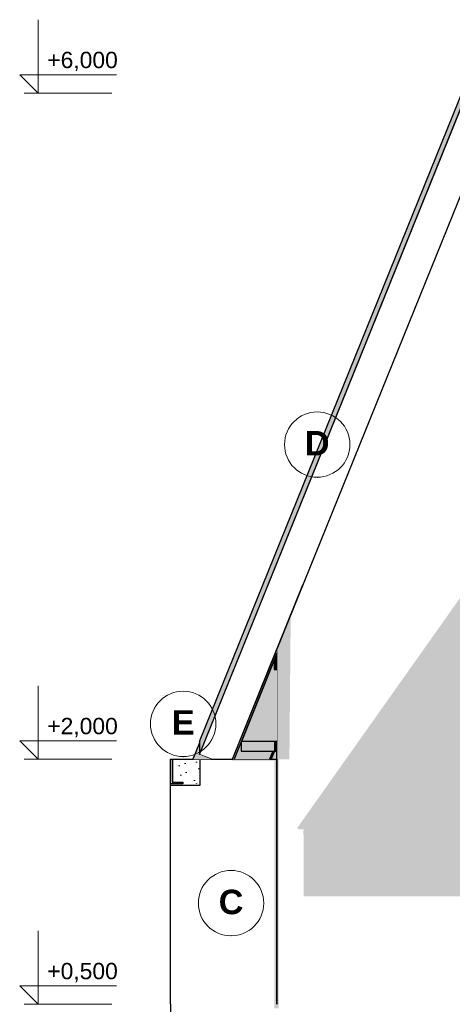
# Model space of a CAD drawing. Header units: millimetres. Extents: x -1815455 to -1797936, y -2993 to 6528.
# Tile 2 of 33: x -1814329 to -1811683, y 500 to 6528. Entities that reach past the tile are written whole.
import ezdxf
from ezdxf.enums import TextEntityAlignment as Align

# ---------------------------------------------------------------- set-up
doc = ezdxf.new("R2010")
doc.units = ezdxf.units.MM
doc.header["$MEASUREMENT"] = 0
doc.linetypes.add('Wipeout_Contour', pattern=[1000, 0, -1000])
for name, color, linetype in [('2 - KÓTA NS.2D', 7, 'Continuous'), ('2 - ČÁRA HLAVNÍ.2D', 7, 'Continuous'), ('4 - OBKLADY VNITŘNÍ.3D', 7, 'Continuous'), ('4 - PRVKY EXTERIÉR.3D', 7, 'Continuous'), ('4 - PRVKY KLEMPÍŘSKÉ.3D', 7, 'Continuous'), ('4 - PRVKY ZÁMEČNICKÉ.3D', 7, 'Continuous'), ('4 - STŘEŠNÍ KRYTINA.3D', 7, 'Continuous'), ('4 - ZDIVO - STĚNY NOSNÉ.3D', 7, 'Continuous'), ('5 - SRUB - PRŮVLAKY.4D', 7, 'Continuous'), ('Nové_2 - TEXT HLAVNÍ NS.2D', 7, 'Continuous'), ('Nové_4 - ZDIVO - STĚNY NENOSNÉ.3D', 7, 'Continuous'), ('Nové_4 - ZDIVO - STĚNY NOSNÉ.3D', 7, 'Continuous'), ('Nové_Výplně - Povrchové', 7, 'Continuous'), ('Výplně - Povrchové', 7, 'Continuous')]:
    doc.layers.add(name, color=color, linetype=linetype)
doc.styles.add('GENEROVANÝ_STYL_1', font='Arial.ttf')
doc.styles.add('GENEROVANÝ_STYL_2', font='Arial Bold.ttf')

# ---------------------------------------------------------------- blocks, each defined once
blk = doc.blocks.new('Řez_4', base_point=(-1118812.4, 0))
at = {"color": 254, "linetype": 'Wipeout_Contour', "lineweight": 0, "ltscale": 10878782.71622024}
blk.add_wipeout([(-1813226.5, 2000), (-1813226.5, 1840), (-1813406.5, 1840), (-1813406.5, 500), (-1812756.5, 500), (-1812756.5, 2000)], dxfattribs=at).dxf.layer = 'Nové_Výplně - Povrchové'
at = {"layer": 'Nové_4 - ZDIVO - STĚNY NOSNÉ.3D', "color": 7, "linetype": 'Continuous', "lineweight": 30}
for p, q in [((-1813226.5, 2000), (-1813156.5, 2000)), ((-1813028.1, 2000), (-1812756.5, 2000)), ((-1812756.5, 2000), (-1812756.5, 500)), ((-1813406.5, 500), (-1813406.5, 1840))]:
    blk.add_line(p, q, dxfattribs=at)
blk = doc.blocks.new('Řez_6', base_point=(-1118812.4, 0))
at = {"layer": '4 - ZDIVO - STĚNY NOSNÉ.3D', "color": 7, "linetype": 'Continuous', "lineweight": 30}
for p, q in [((-1813406.5, 500), (-1813406.5, 26)), ((-1812756.5, 500), (-1812755.5, 500))]:
    blk.add_line(p, q, dxfattribs=at)
blk = doc.blocks.new('Řez_7', base_point=(-1118812.4, 0))
at = {"color": 254, "linetype": 'Wipeout_Contour', "lineweight": 0, "ltscale": 7249267.999420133}
blk.add_wipeout([(-1813140.3, 2000), (-1813114.4, 2000), (-1811484.3, 6034.6), (-1811506.6, 6043.6)], dxfattribs=at).dxf.layer = 'Výplně - Povrchové'
at = {"color": 254, "linetype": 'Wipeout_Contour', "lineweight": 0, "ltscale": 7249604.665036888}
blk.add_wipeout([(-1811592.8, 6078.5), (-1813228.8, 2029.2), (-1813198.2, 2016.9), (-1811562.2, 6066.1)], dxfattribs=at).dxf.layer = 'Výplně - Povrchové'
at = {"color": 254, "linetype": 'Wipeout_Contour', "lineweight": 0, "ltscale": 9062586.910294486}
blk.add_wipeout([(-1813156.5, 2000), (-1813140.3, 2000), (-1811506.6, 6043.6), (-1811562.2, 6066.1), (-1813198.2, 2016.9)], dxfattribs=at).dxf.layer = 'Výplně - Povrchové'
at = {"layer": '4 - STŘEŠNÍ KRYTINA.3D', "color": 181, "linetype": 'Continuous', "lineweight": 30, "true_color": 0x9e3eff}
for p, q in [((-1813198.2, 2016.9), (-1813228.8, 2029.2)), ((-1813156.5, 2000), (-1813198.2, 2016.9))]:
    blk.add_line(p, q, dxfattribs=at)
at = {"color": 254, "linetype": 'Wipeout_Contour', "lineweight": 0, "ltscale": 7249059.280626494}
blk.add_wipeout([(-1813114.4, 2000), (-1813028.1, 2000), (-1811410.2, 6004.7), (-1811484.3, 6034.6)], dxfattribs=at).dxf.layer = 'Výplně - Povrchové'
at = {"layer": '4 - STŘEŠNÍ KRYTINA.3D', "color": 181, "linetype": 'Continuous', "lineweight": 30, "true_color": 0x9e3eff}
for p, q in [((-1813228.8, 2029.2), (-1811596.1, 6070.3)), ((-1811468.9, 5859.2), (-1811464, 5871.3)), ((-1813028.1, 2000), (-1812755.5, 2674.8)), ((-1813156.5, 2000), (-1813140.3, 2000)), ((-1813140.3, 2000), (-1813114.4, 2000)), ((-1813114.4, 2000), (-1813028.1, 2000))]:
    blk.add_line(p, q, dxfattribs=at)
blk = doc.blocks.new('Řez_16', base_point=(-1118812.4, 0))
at = {"layer": 'Nové_4 - ZDIVO - STĚNY NENOSNÉ.3D', "linetype": 'Continuous', "lineweight": 0, "true_color": 0x000000}
blk.add_hatch(color=18, dxfattribs=at).paths.add_polyline_path([(-1812629.9, 1572.8), (-1812591.5, 1570.8), (-1812591.5, 1565.1), (-1812594.4, 1560.9), (-1812594.4, 1540.9), (-1812591.5, 1540.9), (-1812591.5, 1160.9), (-1810827.5, 1160.9), (-1810827.5, 2600), (-1809927.5, 2600), (-1809927.5, 1160.9), (-1805397.5, 1160.9), (-1805397.5, 2600), (-1804497.5, 2600), (-1804497.5, 1160.9), (-1804450.7, 1160.9), (-1803397.8, 2650), (-1811541.4, 2650), (-1811541.4, 3030), (-1811541.5, 3030), (-1811541.5, 3050), (-1811541.4, 3050), (-1811541.4, 3060), (-1811577, 3061.9), (-1811576.5, 3071.8), (-1812629.4, 1582.8)])
at = {"layer": 'Nové_4 - ZDIVO - STĚNY NENOSNÉ.3D', "color": 7, "linetype": 'Continuous', "lineweight": 30}
for p in [(-1811468.9, 5859.2), (-1812755.5, 500)]:
    blk.add_line(p, (-1812755.5, 2674.8), dxfattribs=at)
blk = doc.blocks.new('Řez_19', base_point=(-1118812.4, 0))
at = {"color": 254, "linetype": 'Wipeout_Contour', "lineweight": 0, "ltscale": 7253582.078383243}
blk.add_wipeout([(-1813397.5, 2000), (-1813397.5, 1859), (-1813391.5, 1859), (-1813391.5, 2000)], dxfattribs=at).dxf.layer = 'Výplně - Povrchové'
at = {"layer": 'Výplně - Povrchové', "linetype": 'Continuous', "lineweight": 0, "true_color": 0x000000}
h = blk.add_hatch(dxfattribs=at)
h.set_pattern_fill('TERÉN___PÍSEK', color=18, style=0, pattern_type=2)
h.set_pattern_definition([(135, (-1118812.4, 200), (63.63961, 63.63961), [0, -60, 0, -90]), (70, (-1119012.4, 200), (-84.572336, 30.781813), [0, -44, 0, -76])])
h.paths.add_polyline_path([(-1813397.5, 2000), (-1813397.5, 1859), (-1813391.5, 1859), (-1813391.5, 2000)])
at = {"color": 254, "linetype": 'Wipeout_Contour', "lineweight": 0, "ltscale": 14506420.45671902}
blk.add_wipeout([(-1813241.5, 1855), (-1813331.5, 1855), (-1813331.5, 1850), (-1813406.5, 1850), (-1813406.5, 1840), (-1813226.5, 1840), (-1813226.5, 2000), (-1813241.5, 2000)], dxfattribs=at).dxf.layer = 'Výplně - Povrchové'
at = {"layer": 'Výplně - Povrchové', "linetype": 'Continuous', "lineweight": 0, "true_color": 0x000000}
h = blk.add_hatch(dxfattribs=at)
h.set_pattern_fill('TERÉN___PÍSEK', color=18, style=0, pattern_type=2)
h.set_pattern_definition([(135, (-1118812.4, 200), (63.63961, 63.63961), [0, -60, 0, -90]), (70, (-1119012.4, 200), (-84.572336, 30.781813), [0, -44, 0, -76])])
h.paths.add_polyline_path([(-1813241.5, 1855), (-1813331.5, 1855), (-1813331.5, 1850), (-1813406.5, 1850), (-1813406.5, 1840), (-1813226.5, 1840), (-1813226.5, 2000), (-1813241.5, 2000)])
at = {"color": 254, "linetype": 'Wipeout_Contour', "lineweight": 0, "ltscale": 10879934.75863111}
blk.add_wipeout([(-1813331.5, 1859), (-1813331.5, 1855), (-1813241.5, 1855), (-1813241.5, 2000), (-1813391.5, 2000), (-1813391.5, 1859)], dxfattribs=at).dxf.layer = 'Výplně - Povrchové'
at = {"layer": 'Výplně - Povrchové', "linetype": 'Continuous', "lineweight": 0, "true_color": 0x000000}
h = blk.add_hatch(dxfattribs=at)
h.set_pattern_fill('TERÉN___PÍSEK', color=18, style=0, pattern_type=2)
h.set_pattern_definition([(135, (-1118812.4, 200), (63.63961, 63.63961), [0, -60, 0, -90]), (70, (-1119012.4, 200), (-84.572336, 30.781813), [0, -44, 0, -76])])
h.paths.add_polyline_path([(-1813331.5, 1859), (-1813331.5, 1855), (-1813241.5, 1855), (-1813241.5, 2000), (-1813391.5, 2000), (-1813391.5, 1859)])
at = {"layer": '4 - PRVKY KLEMPÍŘSKÉ.3D', "color": 181, "linetype": 'Continuous', "lineweight": 30, "true_color": 0x9e3eff}
for p, q in [((-1813397.5, 2000), (-1813391.5, 2000)), ((-1813391.5, 2000), (-1813241.5, 2000)), ((-1813241.5, 2000), (-1813226.5, 2000)), ((-1813226.5, 2000), (-1813226.5, 1840)), ((-1813406.5, 1840), (-1813406.5, 1850)), ((-1813226.5, 1840), (-1813406.5, 1840))]:
    blk.add_line(p, q, dxfattribs=at)
blk = doc.blocks.new('Řez_80', base_point=(-1118812.4, 0))
at = {"color": 254, "linetype": 'Wipeout_Contour', "lineweight": 0, "ltscale": 5434427.713430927}
blk.add_wipeout([(-1811468.9, 5859.2), (-1811463.8, 5859.2), (-1811466.6, 5864.9)], dxfattribs=at).dxf.layer = 'Výplně - Povrchové'
at = {"color": 254, "linetype": 'Wipeout_Contour', "lineweight": 0, "ltscale": 5438271.517371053}
blk.add_wipeout([(-1812756.3, 2110), (-1812755.5, 2110), (-1812755.5, 2112.1)], dxfattribs=at).dxf.layer = 'Výplně - Povrchové'
at = {"color": 254, "linetype": 'Wipeout_Contour', "lineweight": 0, "ltscale": 7251147.440997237}
blk.add_wipeout([(-1812780.6, 2050), (-1812800.8, 2000), (-1812790.9, 2000), (-1812770.7, 2050)], dxfattribs=at).dxf.layer = 'Výplně - Povrchové'
at = {"layer": '4 - PRVKY ZÁMEČNICKÉ.3D', "linetype": 'Continuous', "lineweight": 0, "true_color": 0x000000}
for points in [[(-1811468.9, 5859.2), (-1811463.8, 5859.2), (-1811466.6, 5864.9)], [(-1812756.3, 2110), (-1812755.5, 2110), (-1812755.5, 2112.1)], [(-1812780.6, 2050), (-1812800.8, 2000), (-1812790.9, 2000), (-1812770.7, 2050)]]:
    blk.add_hatch(color=18, dxfattribs=at).paths.add_polyline_path(points)
at = {"color": 254, "linetype": 'Wipeout_Contour', "lineweight": 0, "ltscale": 7251563.506646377}
blk.add_wipeout([(-1812755.5, 2674.8), (-1813028.1, 2000), (-1813018.2, 2000), (-1812755.5, 2650.3)], dxfattribs=at).dxf.layer = 'Výplně - Povrchové'
at = {"color": 254, "linetype": 'Wipeout_Contour', "lineweight": 0, "ltscale": 9064552.70641301}
blk.add_wipeout([(-1812973.8, 2110), (-1813018.2, 2000), (-1812800.8, 2000), (-1812780.6, 2050), (-1812973.8, 2050)], dxfattribs=at).dxf.layer = 'Výplně - Povrchové'
at = {"layer": '4 - PRVKY ZÁMEČNICKÉ.3D', "linetype": 'Continuous', "lineweight": 0, "true_color": 0x000000}
blk.add_hatch(color=18, dxfattribs=at).paths.add_polyline_path([(-1813012.7, 2013.8), (-1813018.2, 2000), (-1812800.8, 2000), (-1812780.6, 2050), (-1812902.5, 2050), (-1812902.5, 2013.8)])
at = {"layer": '4 - PRVKY ZÁMEČNICKÉ.3D', "color": 181, "linetype": 'Continuous', "lineweight": 30, "true_color": 0x9e3eff}
for p, q in [((-1812780.6, 2050), (-1812800.8, 2000)), ((-1812770.7, 2050), (-1812790.9, 2000))]:
    blk.add_line(p, q, dxfattribs=at)
at = {"color": 254, "linetype": 'Wipeout_Contour', "lineweight": 0, "ltscale": 10876795.6465239}
blk.add_wipeout([(-1812771.8, 2610), (-1812973.8, 2110), (-1812756.3, 2110), (-1812755.5, 2112.1), (-1812755.5, 2550), (-1812771.8, 2550)], dxfattribs=at).dxf.layer = 'Výplně - Povrchové'
at = {"layer": '4 - PRVKY ZÁMEČNICKÉ.3D', "linetype": 'Continuous', "lineweight": 0, "true_color": 0x000000}
blk.add_hatch(color=18, dxfattribs=at).paths.add_polyline_path([(-1812996.9, 2077.3), (-1813028.1, 2000), (-1813018.2, 2000), (-1812982.9, 2087.4), (-1812989.8, 2087.4)])
at = {"layer": '4 - PRVKY ZÁMEČNICKÉ.3D', "color": 181, "linetype": 'Continuous', "lineweight": 30, "true_color": 0x9e3eff}
blk.add_line((-1812755.5, 2112.1), (-1812756.3, 2110), dxfattribs=at)
at = {"color": 254, "linetype": 'Wipeout_Contour', "lineweight": 0, "ltscale": 5438288.945447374}
blk.add_wipeout([(-1812755.5, 2650.3), (-1812771.8, 2610), (-1812755.5, 2610)], dxfattribs=at).dxf.layer = 'Výplně - Povrchové'
at = {"layer": '4 - PRVKY ZÁMEČNICKÉ.3D', "linetype": 'Continuous', "lineweight": 0, "true_color": 0x000000}
for points in [[(-1812850.5, 2415.2), (-1812755.5, 2650.3), (-1812755.5, 2674.8), (-1812850.5, 2439.7)], [(-1812902.5, 2110), (-1812756.3, 2110), (-1812755.5, 2112.1), (-1812755.5, 2550), (-1812771.8, 2550), (-1812771.8, 2610), (-1812902.5, 2286.3)], [(-1812755.5, 2650.3), (-1812771.8, 2610), (-1812755.5, 2610)]]:
    blk.add_hatch(color=18, dxfattribs=at).paths.add_polyline_path(points)
at = {"layer": '4 - PRVKY ZÁMEČNICKÉ.3D', "color": 181, "linetype": 'Continuous', "lineweight": 30, "true_color": 0x9e3eff}
blk.add_line((-1812755.5, 2650.3), (-1813018.2, 2000), dxfattribs=at)
blk = doc.blocks.new('Řez_83', base_point=(-1118812.4, 0))
at = {"color": 254, "linetype": 'Wipeout_Contour', "lineweight": 0, "ltscale": 14505807.87162489}
blk.add_wipeout([(-1813269.7, 2000), (-1813156.5, 2000), (-1813228.8, 2029.2), (-1813228.8, 2029.3), (-1813228.8, 2029.2), (-1813228.8, 2029.7), (-1813229, 2029.2), (-1813229, 2100.7)], dxfattribs=at).dxf.layer = 'Výplně - Povrchové'
at = {"layer": '4 - PRVKY KLEMPÍŘSKÉ.3D', "linetype": 'Continuous', "lineweight": 0, "true_color": 0x000000}
blk.add_hatch(color=18, dxfattribs=at).paths.add_polyline_path([(-1813269.7, 2000), (-1813156.5, 2000), (-1813228.8, 2029.2), (-1813228.8, 2029.3), (-1813228.8, 2029.2), (-1813228.8, 2029.7), (-1813229, 2029.2), (-1813229, 2100.7)])
at = {"layer": '4 - PRVKY KLEMPÍŘSKÉ.3D', "color": 181, "linetype": 'Continuous', "lineweight": 30, "true_color": 0x9e3eff}
blk.add_line((-1813229, 2100.7), (-1813269.7, 2000), dxfattribs=at)
blk = doc.blocks.new('Řez_85', base_point=(-1118812.4, 0))
at = {"color": 254, "linetype": 'Wipeout_Contour', "lineweight": 0, "ltscale": 7251061.863497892}
blk.add_wipeout([(-1812771.8, 2550), (-1812755.5, 2550), (-1812755.5, 2610), (-1812771.8, 2610)], dxfattribs=at).dxf.layer = 'Výplně - Povrchové'
at = {"layer": '5 - SRUB - PRŮVLAKY.4D', "linetype": 'Continuous', "lineweight": 0, "true_color": 0x000000}
blk.add_hatch(color=18, dxfattribs=at).paths.add_polyline_path([(-1812771.8, 2550), (-1812755.5, 2550), (-1812755.5, 2610), (-1812771.8, 2610)])
at = {"layer": '5 - SRUB - PRŮVLAKY.4D', "color": 7, "linetype": 'Continuous', "lineweight": 30}
for p, q in [((-1812771.8, 2610), (-1812755.5, 2610)), ((-1812771.8, 2610), (-1812771.8, 2550)), ((-1812771.8, 2550), (-1812755.5, 2550))]:
    blk.add_line(p, q, dxfattribs=at)
blk = doc.blocks.new('Řez_86', base_point=(-1118812.4, 0))
at = {"color": 254, "linetype": 'Wipeout_Contour', "lineweight": 0, "ltscale": 7251463.318812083}
blk.add_wipeout([(-1812973.8, 2050), (-1812755.5, 2050), (-1812755.5, 2110), (-1812973.8, 2110)], dxfattribs=at).dxf.layer = 'Výplně - Povrchové'
at = {"layer": '5 - SRUB - PRŮVLAKY.4D', "linetype": 'Continuous', "lineweight": 0, "true_color": 0x000000}
blk.add_hatch(color=18, dxfattribs=at).paths.add_polyline_path([(-1812755.5, 2110), (-1812774.5, 2110), (-1812774.5, 2050), (-1812755.5, 2050)])
at = {"layer": '5 - SRUB - PRŮVLAKY.4D', "color": 7, "linetype": 'Continuous', "lineweight": 30}
for p, q in [((-1812973.8, 2110), (-1812755.5, 2110)), ((-1812973.8, 2110), (-1812973.8, 2050)), ((-1812973.8, 2050), (-1812755.5, 2050))]:
    blk.add_line(p, q, dxfattribs=at)
blk = doc.blocks.new('Řez_87', base_point=(-1118812.4, 0))
at = {"color": 254, "linetype": 'Wipeout_Contour', "lineweight": 0, "ltscale": 7251026.722111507}
blk.add_wipeout([(-1812756.5, 1550), (-1812755.5, 1550), (-1812755.5, 1610), (-1812756.5, 1610)], dxfattribs=at).dxf.layer = 'Výplně - Povrchové'
at = {"layer": '5 - SRUB - PRŮVLAKY.4D', "linetype": 'Continuous', "lineweight": 0, "true_color": 0x000000}
blk.add_hatch(color=18, dxfattribs=at).paths.add_polyline_path([(-1812756.5, 1550), (-1812755.5, 1550), (-1812755.5, 1610), (-1812756.5, 1610)])
at = {"layer": '5 - SRUB - PRŮVLAKY.4D', "color": 7, "linetype": 'Continuous', "lineweight": 30}
for p, q in [((-1812756.5, 1610), (-1812755.5, 1610)), ((-1812756.5, 1550), (-1812755.5, 1550))]:
    blk.add_line(p, q, dxfattribs=at)
blk = doc.blocks.new('Řez_88', base_point=(-1118812.4, 0))
at = {"color": 254, "linetype": 'Wipeout_Contour', "lineweight": 0, "ltscale": 7251025.254733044}
blk.add_wipeout([(-1812756.5, 1050), (-1812755.5, 1050), (-1812755.5, 1110), (-1812756.5, 1110)], dxfattribs=at).dxf.layer = 'Výplně - Povrchové'
at = {"layer": '5 - SRUB - PRŮVLAKY.4D', "linetype": 'Continuous', "lineweight": 0, "true_color": 0x000000}
blk.add_hatch(color=18, dxfattribs=at).paths.add_polyline_path([(-1812756.5, 1050), (-1812755.5, 1050), (-1812755.5, 1110), (-1812756.5, 1110)])
at = {"layer": '5 - SRUB - PRŮVLAKY.4D', "color": 7, "linetype": 'Continuous', "lineweight": 30}
for p, q in [((-1812756.5, 1110), (-1812755.5, 1110)), ((-1812756.5, 1050), (-1812755.5, 1050))]:
    blk.add_line(p, q, dxfattribs=at)
blk = doc.blocks.new('Řez_89', base_point=(-1118812.4, 0))
at = {"color": 254, "linetype": 'Wipeout_Contour', "lineweight": 0, "ltscale": 7251024.339000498}
blk.add_wipeout([(-1812756.5, 550), (-1812755.5, 550), (-1812755.5, 610), (-1812756.5, 610)], dxfattribs=at).dxf.layer = 'Výplně - Povrchové'
at = {"layer": '5 - SRUB - PRŮVLAKY.4D', "linetype": 'Continuous', "lineweight": 0, "true_color": 0x000000}
blk.add_hatch(color=18, dxfattribs=at).paths.add_polyline_path([(-1812756.5, 550), (-1812755.5, 550), (-1812755.5, 610), (-1812756.5, 610)])
at = {"layer": '5 - SRUB - PRŮVLAKY.4D', "color": 7, "linetype": 'Continuous', "lineweight": 30}
for p, q in [((-1812756.5, 610), (-1812755.5, 610)), ((-1812756.5, 550), (-1812755.5, 550))]:
    blk.add_line(p, q, dxfattribs=at)
blk = doc.blocks.new('Řez_91', base_point=(-1118812.4, 0))
at = {"color": 254, "linetype": 'Wipeout_Contour', "lineweight": 0, "ltscale": 10880276.188291}
blk.add_wipeout([(-1813397.5, 2000), (-1813406.5, 2000), (-1813406.5, 1850), (-1813331.5, 1850), (-1813331.5, 1859), (-1813397.5, 1859)], dxfattribs=at).dxf.layer = 'Výplně - Povrchové'
at = {"layer": '4 - PRVKY KLEMPÍŘSKÉ.3D', "color": 181, "linetype": 'Continuous', "lineweight": 30, "true_color": 0x9e3eff}
for p, q in [((-1813406.5, 2000), (-1813397.5, 2000)), ((-1813406.5, 1850), (-1813406.5, 2000)), ((-1813397.5, 2000), (-1813397.5, 1859)), ((-1813331.5, 1850), (-1813406.5, 1850)), ((-1813397.5, 1859), (-1813331.5, 1859)), ((-1813331.5, 1859), (-1813331.5, 1850))]:
    blk.add_line(p, q, dxfattribs=at)
blk = doc.blocks.new('Řez_122', base_point=(-1118812.4, 0))
at = {"color": 254, "linetype": 'Wipeout_Contour', "lineweight": 0, "ltscale": 7252919.443972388}
blk.add_wipeout([(-1813228.8, 2029.2), (-1813228.6, 2029.6), (-1813228.6, 2029.7), (-1813228.8, 2029.3)], dxfattribs=at).dxf.layer = 'Výplně - Povrchové'
at = {"layer": '4 - PRVKY KLEMPÍŘSKÉ.3D', "linetype": 'Continuous', "lineweight": 0, "true_color": 0x000000}
blk.add_hatch(color=18, dxfattribs=at).paths.add_polyline_path([(-1813228.8, 2029.2), (-1813228.6, 2029.6), (-1813228.6, 2029.7), (-1813228.8, 2029.3)])
at = {"layer": '4 - PRVKY KLEMPÍŘSKÉ.3D', "color": 181, "linetype": 'Continuous', "lineweight": 30, "true_color": 0x9e3eff}
blk.add_line((-1813228.8, 2029.3), (-1813228.8, 2029.2), dxfattribs=at)
blk = doc.blocks.new('Řez_124', base_point=(-1118812.4, 0))
at = {"color": 254, "linetype": 'Wipeout_Contour', "lineweight": 0, "ltscale": 7249672.101997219}
blk.add_wipeout([(-1811596.1, 6070.4), (-1813228.6, 2029.7), (-1813228.6, 2029.7), (-1811596.1, 6070.3)], dxfattribs=at).dxf.layer = 'Výplně - Povrchové'
at = {"layer": '4 - PRVKY KLEMPÍŘSKÉ.3D', "linetype": 'Continuous', "lineweight": 0, "true_color": 0x000000}
blk.add_hatch(color=18, dxfattribs=at).paths.add_polyline_path([(-1811596.1, 6070.4), (-1813228.6, 2029.7), (-1813228.6, 2029.7), (-1811596.1, 6070.3)])
at = {"layer": '4 - PRVKY KLEMPÍŘSKÉ.3D', "color": 181, "linetype": 'Continuous', "lineweight": 30, "true_color": 0x9e3eff}
blk.add_line((-1813228.6, 2029.7), (-1813228.6, 2029.7), dxfattribs=at)
blk = doc.blocks.new('Řez_126', base_point=(-1118812.4, 0))
at = {"color": 254, "linetype": 'Wipeout_Contour', "lineweight": 0, "ltscale": 7249672.366393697}
blk.add_wipeout([(-1813228.8, 2029.2), (-1811596.1, 6070.4), (-1811596, 6071.2), (-1813228.8, 2029.7)], dxfattribs=at).dxf.layer = 'Výplně - Povrchové'
at = {"layer": '4 - PRVKY KLEMPÍŘSKÉ.3D', "linetype": 'Continuous', "lineweight": 0, "true_color": 0x000000}
blk.add_hatch(color=18, dxfattribs=at).paths.add_polyline_path([(-1813228.8, 2029.2), (-1811596.1, 6070.4), (-1811596, 6071.2), (-1813228.8, 2029.7)])
at = {"layer": '4 - PRVKY KLEMPÍŘSKÉ.3D', "color": 181, "linetype": 'Continuous', "lineweight": 30, "true_color": 0x9e3eff}
for p, q in [((-1813228.8, 2029.2), (-1811596.1, 6070.4)), ((-1813228.8, 2029.7), (-1813228.8, 2029.2))]:
    blk.add_line(p, q, dxfattribs=at)
blk = doc.blocks.new('Řez_127', base_point=(-1118812.4, 0))
at = {"color": 254, "linetype": 'Wipeout_Contour', "lineweight": 0, "ltscale": 10872886.499494}
blk.add_wipeout([(-1813229, 2109.3), (-1813229, 2029.2), (-1811596, 6071.2), (-1811592.8, 6091.2), (-1811588.2, 6090.4), (-1811607.1, 6123.8)], dxfattribs=at).dxf.layer = 'Výplně - Povrchové'
at = {"layer": '4 - PRVKY KLEMPÍŘSKÉ.3D', "linetype": 'Continuous', "lineweight": 0, "true_color": 0x000000}
blk.add_hatch(color=18, dxfattribs=at).paths.add_polyline_path([(-1813229, 2109.3), (-1813229, 2029.2), (-1811596, 6071.2), (-1811592.8, 6091.2), (-1811656.9, 6000.6)])
at = {"layer": '4 - PRVKY KLEMPÍŘSKÉ.3D', "color": 181, "linetype": 'Continuous', "lineweight": 30, "true_color": 0x9e3eff}
for p, q in [((-1813229, 2109.3), (-1811607.1, 6123.8)), ((-1813229, 2029.2), (-1811596, 6071.2)), ((-1813229, 2109.3), (-1813229, 2029.2))]:
    blk.add_line(p, q, dxfattribs=at)
blk = doc.blocks.new('Kóta_2', base_point=(-1814216.4, 0))
at = {"layer": '2 - KÓTA NS.2D', "color": 96, "linetype": 'Continuous', "lineweight": 15, "true_color": 0x007d00}
for p, q in [((-1814216.4, 6078), (-1814216.4, 6528)), ((-1814216.4, 6078), (-1814328.9, 6190.5)), ((-1814328.9, 6190.5), (-1814216.4, 6190.5)), ((-1814216.4, 6190.5), (-1813736.9, 6190.5)), ((-1814216.4, 2000), (-1814216.4, 2450)), ((-1814216.4, 2000), (-1814328.9, 2112.5)), ((-1814328.9, 2112.5), (-1814216.4, 2112.5)), ((-1814216.4, 2112.5), (-1813736.9, 2112.5)), ((-1814216.4, 500), (-1814216.4, 950)), ((-1814216.4, 500), (-1814328.9, 612.5)), ((-1814328.9, 612.5), (-1814216.4, 612.5)), ((-1814216.4, 612.5), (-1813736.9, 612.5))]:
    blk.add_line(p, q, dxfattribs=at)
at = {"layer": '2 - KÓTA NS.2D', "color": 96, "linetype": 'Continuous', "lineweight": 0, "true_color": 0x007d00}
for p, q in [((-1814216.4, 6078), (-1814300.8, 6078)), ((-1814216.4, 6078), (-1813766.4, 6078)), ((-1814216.4, 2000), (-1814300.8, 2000)), ((-1814216.4, 2000), (-1813766.4, 2000)), ((-1814216.4, 500), (-1814300.8, 500)), ((-1814216.4, 500), (-1813766.4, 500))]:
    blk.add_line(p, q, dxfattribs=at)
at = {"layer": '2 - KÓTA NS.2D', "color": 96, "lineweight": 0, "true_color": 0x007d00, "char_height": 100, "attachment_point": 7, "style": 'GENEROVANÝ_STYL_1'}
for s, insert in [('\\A1;{\\pql;\\fArial|b0|i0|c0|p0;\\W1.000000;+6,000}', (-1814160.2, 6213)), ('\\A1;{\\pql;\\fArial|b0|i0|c0|p0;\\W1.000000;+2,000}', (-1814160.2, 2135)), ('\\A1;{\\pql;\\fArial|b0|i0|c0|p0;\\W1.000000;+0,500}', (-1814160.2, 635))]:
    blk.add_mtext(s, dxfattribs=dict(at, insert=insert))
blk = doc.blocks.new('Popiska_3', base_point=(-1813036.4, 919.4))
at = {"layer": 'Nové_2 - TEXT HLAVNÍ NS.2D', "color": 5, "linetype": 'Continuous', "lineweight": 15, "true_color": 0x1c1cff, "flags": 128}
blk.add_lwpolyline([(-1812836.4, 1119.4, 1), (-1813236.4, 1119.4, 1)], format="xyb", close=True, dxfattribs=at)
at = {"layer": 'Nové_2 - TEXT HLAVNÍ NS.2D', "color": 5, "linetype": 'Continuous', "lineweight": 15, "true_color": 0x1c1cff}
blk.add_point((-1813036.4, 919.4), dxfattribs=at)
at = {"layer": 'Nové_2 - TEXT HLAVNÍ NS.2D', "color": 5, "lineweight": 0, "true_color": 0x1c1cff, "style": 'GENEROVANÝ_STYL_2'}
blk.add_attdef('customHeadContent', text='', height=150, dxfattribs=at).set_placement((-1813036.4, 1126.7), align=Align.MIDDLE_CENTER)
blk = doc.blocks.new('Popiska_5', base_point=(-1812509.4, 3726.9))
at = {"layer": 'Nové_2 - TEXT HLAVNÍ NS.2D', "color": 5, "linetype": 'Continuous', "lineweight": 15, "true_color": 0x1c1cff, "flags": 128}
blk.add_lwpolyline([(-1812309.4, 3926.9, 1), (-1812709.4, 3926.9, 1)], format="xyb", close=True, dxfattribs=at)
at = {"layer": 'Nové_2 - TEXT HLAVNÍ NS.2D', "color": 5, "linetype": 'Continuous', "lineweight": 15, "true_color": 0x1c1cff}
blk.add_point((-1812509.4, 3726.9), dxfattribs=at)
at = {"layer": 'Nové_2 - TEXT HLAVNÍ NS.2D', "color": 5, "lineweight": 0, "true_color": 0x1c1cff, "style": 'GENEROVANÝ_STYL_2'}
blk.add_attdef('customHeadContent', text='', height=150, dxfattribs=at).set_placement((-1812509.4, 3935.5), align=Align.MIDDLE_CENTER)
blk = doc.blocks.new('Popiska_7', base_point=(-1813329.2, 2017.1))
at = {"layer": 'Nové_2 - TEXT HLAVNÍ NS.2D', "color": 5, "linetype": 'Continuous', "lineweight": 15, "true_color": 0x1c1cff, "flags": 128}
blk.add_lwpolyline([(-1813129.2, 2217.1, 1), (-1813529.2, 2217.1, 1)], format="xyb", close=True, dxfattribs=at)
at = {"layer": 'Nové_2 - TEXT HLAVNÍ NS.2D', "color": 5, "linetype": 'Continuous', "lineweight": 15, "true_color": 0x1c1cff}
blk.add_point((-1813329.2, 2017.1), dxfattribs=at)
at = {"layer": 'Nové_2 - TEXT HLAVNÍ NS.2D', "color": 5, "lineweight": 0, "true_color": 0x1c1cff, "style": 'GENEROVANÝ_STYL_2'}
blk.add_attdef('customHeadContent', text='', height=150, dxfattribs=at).set_placement((-1813329.2, 2225.6), align=Align.MIDDLE_CENTER)

msp = doc.modelspace()

# ---------------------------------------------------------------- block references
at = {"layer": '2 - KÓTA NS.2D', "color": 96, "linetype": 'Continuous', "lineweight": 0, "true_color": 0x007d00}
msp.add_blockref('Kóta_2', (-1814216.4, 0), dxfattribs=at)
at = {"layer": 'Nové_4 - ZDIVO - STĚNY NOSNÉ.3D', "lineweight": 0}
msp.add_blockref('Řez_4', (-1118812.4, 0), dxfattribs=at)

# ---------------------------------------------------------------- next in the draw order: block references
at = {"layer": '4 - STŘEŠNÍ KRYTINA.3D', "lineweight": 0}
msp.add_blockref('Řez_7', (-1118812.4, 0), dxfattribs=at)
at = {"layer": '4 - ZDIVO - STĚNY NOSNÉ.3D', "lineweight": 0}
msp.add_blockref('Řez_6', (-1118812.4, 0), dxfattribs=at)

# ---------------------------------------------------------------- next in the draw order: block references
at = {"layer": '4 - PRVKY KLEMPÍŘSKÉ.3D', "lineweight": 0}
msp.add_blockref('Řez_19', (-1118812.4, 0), dxfattribs=at)
at = {"layer": 'Nové_4 - ZDIVO - STĚNY NENOSNÉ.3D', "lineweight": 0}
msp.add_blockref('Řez_16', (-1118812.4, 0), dxfattribs=at)

# ---------------------------------------------------------------- next in the draw order: block references
at = {"layer": '4 - PRVKY KLEMPÍŘSKÉ.3D', "lineweight": 0}
msp.add_blockref('Řez_91', (-1118812.4, 0), dxfattribs=at)
at = {"layer": '4 - PRVKY ZÁMEČNICKÉ.3D', "lineweight": 0}
msp.add_blockref('Řez_80', (-1118812.4, 0), dxfattribs=at)

# ---------------------------------------------------------------- next in the draw order: block references
at = {"layer": '4 - PRVKY KLEMPÍŘSKÉ.3D', "lineweight": 0}
msp.add_blockref('Řez_83', (-1118812.4, 0), dxfattribs=at)

# ---------------------------------------------------------------- next in the draw order: block references
msp.add_blockref('Řez_122', (-1118812.4, 0), dxfattribs=at)
at = {"layer": '5 - SRUB - PRŮVLAKY.4D', "lineweight": 0}
for name in ['Řez_85', 'Řez_86', 'Řez_87', 'Řez_88', 'Řez_89']:
    msp.add_blockref(name, (-1118812.4, 0), dxfattribs=at)
at = {"layer": 'Nové_2 - TEXT HLAVNÍ NS.2D', "color": 5, "linetype": 'Continuous', "lineweight": 15, "true_color": 0x1c1cff}
msp.add_blockref('Popiska_3', (-1813036.4, 919.4), dxfattribs=at).add_auto_attribs({'customHeadContent': 'C'})

# ---------------------------------------------------------------- next in the draw order: block references
at = {"layer": '4 - PRVKY KLEMPÍŘSKÉ.3D', "lineweight": 0}
msp.add_blockref('Řez_124', (-1118812.4, 0), dxfattribs=at)

# ---------------------------------------------------------------- next in the draw order: block references
msp.add_blockref('Řez_126', (-1118812.4, 0), dxfattribs=at)

# ---------------------------------------------------------------- next in the draw order: block references
msp.add_blockref('Řez_127', (-1118812.4, 0), dxfattribs=at)

# ---------------------------------------------------------------- next in the draw order: hatches: boundary and pattern name
at = {"layer": '4 - OBKLADY VNITŘNÍ.3D', "linetype": 'Continuous', "lineweight": 0}
msp.add_hatch(color=255, dxfattribs=at).paths.add_polyline_path([(-1812671.6, 2882.6), (-1812679.6, 2000), (-1813028.1, 2000)])
at = {"layer": '4 - PRVKY EXTERIÉR.3D', "linetype": 'Continuous', "lineweight": 0, "true_color": 0xffffff}
msp.add_hatch(color=7, dxfattribs=at).paths.add_polyline_path([(-1813032.9, 1991.2), (-1813032.9, 2014.1), (-1812745.8, 2014.1), (-1812745.8, 1991.2), (-1812745.8, 475.8), (-1812772.5, 475.8), (-1812772.5, 1991.2)])

# ---------------------------------------------------------------- next in the draw order: linework, layer by layer
at = {"layer": '2 - ČÁRA HLAVNÍ.2D', "color": 7, "linetype": 'Continuous', "lineweight": 30}
msp.add_line((-1813028.1, 2000), (-1812596.6, 3068), dxfattribs=at)

# ---------------------------------------------------------------- next in the draw order: block references
at = {"layer": 'Nové_2 - TEXT HLAVNÍ NS.2D', "color": 5, "linetype": 'Continuous', "lineweight": 15, "true_color": 0x1c1cff}
for name, p, values in [('Popiska_5', (-1812509.4, 3726.9), {'customHeadContent': 'D'}), ('Popiska_7', (-1813329.2, 2017.1), {'customHeadContent': 'E'})]:
    msp.add_blockref(name, p, dxfattribs=at).add_auto_attribs(values)

doc.saveas('drawing.dxf')
